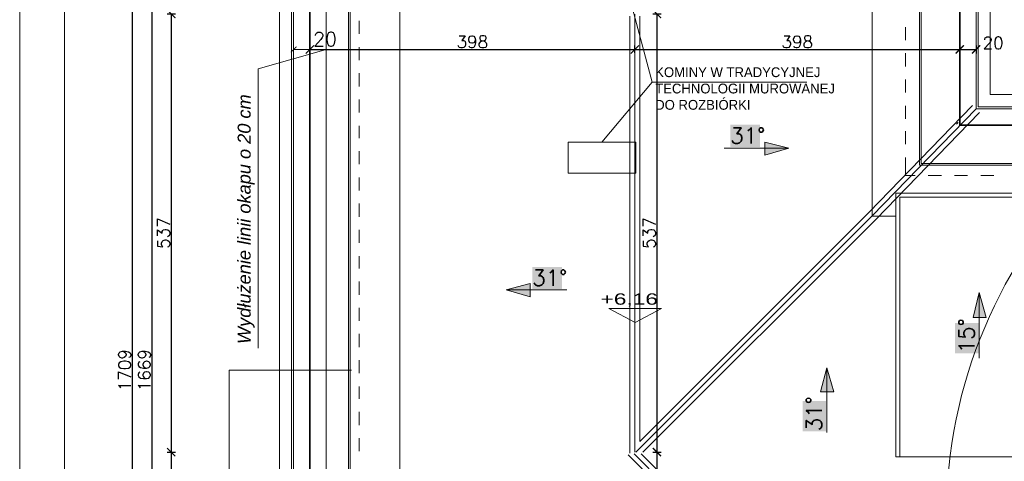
# Model space of a CAD drawing. Header units: millimetres. Extents: x -740 to 33545, y -26688 to 22494.
# Tile 76 of 256: x 13000 to 14207, y 6753 to 7294. Entities that reach past the tile are written whole.
import ezdxf
from ezdxf.lldxf.tags import DXFTag

# ---------------------------------------------------------------- set-up
doc = ezdxf.new("R2010")
doc.units = ezdxf.units.MM
doc.header["$MEASUREMENT"] = 0
doc.layers.get('Defpoints').update_dxf_attribs({"color": 252})
for name, color, linetype, lineweight in [('_IS_EKO_Wentylacja_wyrzut', 16, 'Continuous', 20), ('A_l.przerywana', 252, 'ICAD_ISO03W100', 9), ('A_l.widokowa', 252, 'Continuous', 18), ('A_wymiarowanie', 252, 'Continuous', 9), ('k_wyburzenia widoczne', 252, 'PNEUMATIC2', 18), ('l.przerywana', 252, 'ICAD_ISO03W100', 5), ('l.widokowa', 252, 'Continuous', 15), ('linia opisowa', 252, 'Continuous', 9), ('Nowe_820-G Rysunki Obrazki_Nr_pióra__23', 252, 'Continuous', 15), ('wymiarowanie', 252, 'Continuous', 9)]:
    doc.layers.add(name, color=color, linetype=linetype, lineweight=lineweight)
doc.styles.add('Arial$001H0', font='SIMPLEX')
doc.styles.add('PROFILE', font='GOTHIC.TTF', dxfattribs={"width": 0.8})
doc.styles.add('styl1', font='arial.ttf', dxfattribs={"height": 15})
doc.styles.add('styl2', font='simplex.shx')
tags = doc.linetypes.add('ICAD_ISO03W100', pattern=[30, 12, -18]).pattern_tags.tags
tags[6:7] = [DXFTag(74, 4), DXFTag(75, 0), DXFTag(340, '0'), DXFTag(46, 1.0), DXFTag(50, 0.0), DXFTag(44, 0.0), DXFTag(45, 0.0)]
tags[4:5] = [DXFTag(74, 4), DXFTag(75, 0), DXFTag(340, '0'), DXFTag(46, 1.0), DXFTag(50, 0.0), DXFTag(44, 0.0), DXFTag(45, 0.0)]
doc.linetypes.add('PNEUMATIC2', pattern='A,0.5,-0.25,["//",Standard,S=0.2,R=0,X=-0.1,Y=-0.1],-0.25', length=1)
doc.dimstyles.new('Kopia I_1.100', dxfattribs={"dimtxt": 15, "dimasz": 10, "dimexe": 5, "dimexo": 1, "dimgap": 1.5, "dimtad": 1, "dimdec": 1, "dimrnd": 0.5, "dimtxsty": 'styl2', "dimblk": 'ARCHTICK', "dimcen": 5, "dimadec": 0, "dimazin": 0, "dimtfac": 1, "dimtdec": 1, "dimtmove": 0, "dimatfit": 3, "dimldrblk": 'ARCHTICK', "dimfxl": 0, "dimarcsym": 0})
doc.dimstyles.new('Skala 1-100', dxfattribs={"dimtxt": 17, "dimasz": 7, "dimexe": 1, "dimexo": 1, "dimgap": 1.5, "dimtad": 1, "dimdec": 1, "dimrnd": 0.5, "dimtxsty": 'styl2', "dimblk": 'ARCHTICK', "dimcen": 7, "dimadec": 0, "dimazin": 0, "dimtfac": 1, "dimtdec": 1, "dimtmove": 1, "dimatfit": 3, "dimldrblk": 'ARCHTICK', "dimfxl": 0, "dimlwd": -1, "dimlwe": -1, "dimarcsym": 0})

# ---------------------------------------------------------------- blocks, each defined once
blk = doc.blocks.new('_ArchTick')
at = {"color": 0, "linetype": 'ByBlock', "const_width": 0.15}
blk.add_lwpolyline([(-0.5, -0.5), (0.5, 0.5)], dxfattribs=at)
blk = doc.blocks.new('*D1314')
at = {"layer": 'Defpoints', "color": 0}
for p in [(13336, 7257.4), (13336, 7210.8), (13356, 7210.8)]:
    blk.add_point(p, dxfattribs=at)
at = {"layer": 'wymiarowanie', "color": 0}
for p, q in [((13336, 7252.4), (13336, 7258.4)), ((13356, 7257.4), (13336, 7257.4)), ((13356, 7252.4), (13356, 7258.4))]:
    blk.add_line(p, q, dxfattribs=at)
at = {"layer": 'wymiarowanie', "color": 0, "xscale": 7, "yscale": 7, "zscale": 7, "rotation": 180}
blk.add_blockref('_ArchTick', (13336, 7257.4), dxfattribs=at)
at = {"layer": 'wymiarowanie', "color": 0, "xscale": 7, "yscale": 7, "zscale": 7}
blk.add_blockref('_ArchTick', (13356, 7257.4), dxfattribs=at)
at = {"layer": 'wymiarowanie', "color": 0, "insert": (13374.5, 7270.1), "char_height": 17, "attachment_point": 5, "style": 'styl2'}
blk.add_mtext('20', dxfattribs=at)
blk = doc.blocks.new('*D1787')
at = {"layer": 'Defpoints', "color": 0}
for p in [(13754.1, 7300.9), (13755.5, 6763.9), (13781.2, 6763.9)]:
    blk.add_point(p, dxfattribs=at)
at = {"layer": 'wymiarowanie', "color": 0, "lineweight": -2}
for p, q in [((13776.2, 7300.9), (13786.2, 7300.9)), ((13781.2, 7300.9), (13781.2, 6763.9)), ((13776.2, 6763.9), (13786.2, 6763.9))]:
    blk.add_line(p, q, dxfattribs=at)
at = {"layer": 'wymiarowanie', "color": 0, "lineweight": -2, "xscale": 10, "yscale": 10, "zscale": 10}
for p, rotation in [((13781.2, 7300.9), 90), ((13781.2, 6763.9), 270)]:
    blk.add_blockref('_ArchTick', p, dxfattribs=dict(at, rotation=rotation))
at = {"layer": 'wymiarowanie', "color": 0, "insert": (13771.8, 7032.4), "char_height": 15, "attachment_point": 5, "rotation": 90, "style": 'styl2'}
blk.add_mtext('537', dxfattribs=at)
blk = doc.blocks.new('*D1788')
at = {"layer": 'Defpoints', "color": 0}
for p in [(13755.5, 6763.9), (13781.2, 6597.2), (13917.8, 6597.2)]:
    blk.add_point(p, dxfattribs=at)
at = {"layer": 'wymiarowanie', "color": 0, "lineweight": -2}
for p, q in [((13776.2, 6763.9), (13786.2, 6763.9)), ((13781.2, 6763.9), (13781.2, 6597.2)), ((13786.2, 6597.2), (13776.2, 6597.2))]:
    blk.add_line(p, q, dxfattribs=at)
at = {"layer": 'wymiarowanie', "color": 0, "lineweight": -2, "xscale": 10, "yscale": 10, "zscale": 10}
for p, rotation in [((13781.2, 6763.9), 90), ((13781.2, 6597.2), 270)]:
    blk.add_blockref('_ArchTick', p, dxfattribs=dict(at, rotation=rotation))
at = {"layer": 'wymiarowanie', "color": 0, "insert": (13771.2, 6680.5), "char_height": 15, "attachment_point": 5, "rotation": 90, "style": 'styl2'}
blk.add_mtext('166,5', dxfattribs=at)
blk = doc.blocks.new('*D1797')
at = {"layer": 'Defpoints', "color": 0}
for p in [(13356, 7252.4), (13754.1, 7257.4), (13754.1, 7252.4)]:
    blk.add_point(p, dxfattribs=at)
at = {"layer": 'wymiarowanie', "color": 0, "lineweight": -2}
for p, q in [((13356, 7253.4), (13356, 7262.4)), ((13356, 7257.4), (13754.1, 7257.4)), ((13754.1, 7253.4), (13754.1, 7262.4))]:
    blk.add_line(p, q, dxfattribs=at)
at = {"layer": 'wymiarowanie', "color": 0, "lineweight": -2, "xscale": 10, "yscale": 10, "zscale": 10, "rotation": 180}
blk.add_blockref('_ArchTick', (13356, 7257.4), dxfattribs=at)
at = {"layer": 'wymiarowanie', "color": 0, "lineweight": -2, "xscale": 10, "yscale": 10, "zscale": 10}
blk.add_blockref('_ArchTick', (13754.1, 7257.4), dxfattribs=at)
at = {"layer": 'wymiarowanie', "color": 0, "insert": (13555, 7266.8), "char_height": 15, "attachment_point": 5, "style": 'styl2'}
blk.add_mtext('398', dxfattribs=at)
blk = doc.blocks.new('*D1798')
at = {"layer": 'Defpoints', "color": 0}
for p in [(14152.1, 7312.8), (13754.1, 7252.4), (14152.1, 7257.4)]:
    blk.add_point(p, dxfattribs=at)
at = {"layer": 'wymiarowanie', "color": 0, "lineweight": -2}
for p, q in [((13754.1, 7253.4), (13754.1, 7262.4)), ((13754.1, 7257.4), (14152.1, 7257.4)), ((14152.1, 7262.4), (14152.1, 7252.4))]:
    blk.add_line(p, q, dxfattribs=at)
at = {"layer": 'wymiarowanie', "color": 0, "lineweight": -2, "xscale": 10, "yscale": 10, "zscale": 10, "rotation": 180}
blk.add_blockref('_ArchTick', (13754.1, 7257.4), dxfattribs=at)
at = {"layer": 'wymiarowanie', "color": 0, "lineweight": -2, "xscale": 10, "yscale": 10, "zscale": 10}
blk.add_blockref('_ArchTick', (14152.1, 7257.4), dxfattribs=at)
at = {"layer": 'wymiarowanie', "color": 0, "insert": (13953.1, 7266.8), "char_height": 15, "attachment_point": 5, "style": 'styl2'}
blk.add_mtext('398', dxfattribs=at)
blk = doc.blocks.new('*D1799')
at = {"layer": 'Defpoints', "color": 0}
for p in [(14152.1, 7312.8), (14172.1, 7314.1), (14172.1, 7257.4)]:
    blk.add_point(p, dxfattribs=at)
at = {"layer": 'wymiarowanie', "color": 0, "lineweight": -2}
for p, q in [((14152.1, 7262.4), (14152.1, 7252.4)), ((14152.1, 7257.4), (14172.1, 7257.4)), ((14172.1, 7262.4), (14172.1, 7252.4))]:
    blk.add_line(p, q, dxfattribs=at)
at = {"layer": 'wymiarowanie', "color": 0, "lineweight": -2, "xscale": 10, "yscale": 10, "zscale": 10, "rotation": 180}
blk.add_blockref('_ArchTick', (14152.1, 7257.4), dxfattribs=at)
at = {"layer": 'wymiarowanie', "color": 0, "lineweight": -2, "xscale": 10, "yscale": 10, "zscale": 10}
blk.add_blockref('_ArchTick', (14172.1, 7257.4), dxfattribs=at)
at = {"layer": 'wymiarowanie', "color": 0, "insert": (14193.1, 7265.5), "char_height": 15, "attachment_point": 5, "style": 'styl2'}
blk.add_mtext('20', dxfattribs=at)
blk = doc.blocks.new('*D1825')
at = {"layer": 'Defpoints', "color": 0}
for p in [(13158.9, 7300.9), (13160.3, 6763.9), (13186.1, 6763.9)]:
    blk.add_point(p, dxfattribs=at)
at = {"layer": 'wymiarowanie', "color": 0, "lineweight": -2}
for p, q in [((13181.1, 7300.9), (13191.1, 7300.9)), ((13186.1, 7300.9), (13186.1, 6763.9)), ((13181.1, 6763.9), (13191.1, 6763.9))]:
    blk.add_line(p, q, dxfattribs=at)
at = {"layer": 'wymiarowanie', "color": 0, "lineweight": -2, "xscale": 10, "yscale": 10, "zscale": 10}
for p, rotation in [((13186.1, 7300.9), 90), ((13186.1, 6763.9), 270)]:
    blk.add_blockref('_ArchTick', p, dxfattribs=dict(at, rotation=rotation))
at = {"layer": 'wymiarowanie', "color": 0, "insert": (13176.7, 7032.4), "char_height": 15, "attachment_point": 5, "rotation": 90, "style": 'styl2'}
blk.add_mtext('537', dxfattribs=at)
blk = doc.blocks.new('*D1826')
at = {"layer": 'Defpoints', "color": 0}
for p in [(13160.3, 6763.9), (13186.1, 6597.2), (13917.8, 6597.2)]:
    blk.add_point(p, dxfattribs=at)
at = {"layer": 'wymiarowanie', "color": 0, "lineweight": -2}
for p, q in [((13181.1, 6763.9), (13191.1, 6763.9)), ((13186.1, 6763.9), (13186.1, 6597.2)), ((13191.1, 6597.2), (13181.1, 6597.2))]:
    blk.add_line(p, q, dxfattribs=at)
at = {"layer": 'wymiarowanie', "color": 0, "lineweight": -2, "xscale": 10, "yscale": 10, "zscale": 10}
for p, rotation in [((13186.1, 6763.9), 90), ((13186.1, 6597.2), 270)]:
    blk.add_blockref('_ArchTick', p, dxfattribs=dict(at, rotation=rotation))
at = {"layer": 'wymiarowanie', "color": 0, "insert": (13176, 6680.5), "char_height": 15, "attachment_point": 5, "rotation": 90, "style": 'styl2'}
blk.add_mtext('166,5', dxfattribs=at)
blk = doc.blocks.new('*D1830')
at = {"layer": 'Defpoints', "color": 0}
for p in [(13162.5, 7698.9), (13193.9, 7698.9), (13186.1, 6029.8)]:
    blk.add_point(p, dxfattribs=at)
at = {"layer": 'wymiarowanie', "color": 0, "lineweight": -2}
for p, q in [((13167.5, 7698.9), (13157.5, 7698.9)), ((13162.5, 6029.8), (13162.5, 7698.9)), ((13167.5, 6029.8), (13157.5, 6029.8))]:
    blk.add_line(p, q, dxfattribs=at)
at = {"layer": 'wymiarowanie', "color": 0, "lineweight": -2, "xscale": 10, "yscale": 10, "zscale": 10}
for p, rotation in [((13162.5, 7698.9), 90), ((13162.5, 6029.8), 270)]:
    blk.add_blockref('_ArchTick', p, dxfattribs=dict(at, rotation=rotation))
at = {"layer": 'wymiarowanie', "color": 0, "insert": (13153.1, 6864.4), "char_height": 15, "attachment_point": 5, "rotation": 90, "style": 'styl2'}
blk.add_mtext('1669', dxfattribs=at)
blk = doc.blocks.new('*D1832')
at = {"layer": 'Defpoints', "color": 0}
for p in [(13167.5, 7718.9), (13138.3, 6009.8), (13167.5, 6009.8)]:
    blk.add_point(p, dxfattribs=at)
at = {"layer": 'wymiarowanie', "color": 0, "lineweight": -2}
for p, q in [((13143.3, 7718.9), (13133.3, 7718.9)), ((13138.3, 7718.9), (13138.3, 6009.8)), ((13143.3, 6009.8), (13133.3, 6009.8))]:
    blk.add_line(p, q, dxfattribs=at)
at = {"layer": 'wymiarowanie', "color": 0, "lineweight": -2, "xscale": 10, "yscale": 10, "zscale": 10}
for p, rotation in [((13138.3, 7718.9), 90), ((13138.3, 6009.8), 270)]:
    blk.add_blockref('_ArchTick', p, dxfattribs=dict(at, rotation=rotation))
at = {"layer": 'wymiarowanie', "color": 0, "insert": (13128.9, 6864.4), "char_height": 15, "attachment_point": 5, "rotation": 90, "style": 'styl2'}
blk.add_mtext('1709', dxfattribs=at)

msp = doc.modelspace()

# ---------------------------------------------------------------- hatches: boundary and pattern name
at = {"layer": 'l.widokowa'}
for points in [[(13870.96, 7165.1), (13870.96, 7138.05), (13907.31, 7138.05), (13907.31, 7165.1)], [(13942.81, 7136.36), (13913.22, 7143.97), (13913.22, 7127.91)], [(13628.36, 6990.73), (13628.36, 6963.68), (13664.71, 6963.68), (13664.71, 6990.73)], [(13596.24, 6962.84), (13625.83, 6954.38), (13625.83, 6970.44)], [(14176.11, 6959.46), (14168.5, 6929.03), (14184.56, 6929.03)], [(14146.52, 6922.26), (14146.52, 6885.07), (14175.26, 6885.07), (14175.26, 6922.26)], [(13989.3, 6867.32), (13981.69, 6837.73), (13997.75, 6837.73)], [(13959.71, 6826.75), (13959.71, 6789.55), (13988.45, 6789.55), (13988.45, 6826.75)]]:
    msp.add_hatch(color=256, dxfattribs=at).paths.add_polyline_path(points)

# ---------------------------------------------------------------- linework, layer by layer
at = {"layer": '_IS_EKO_Wentylacja_wyrzut', "linetype": 'Continuous', "ltscale": 10}
msp.add_circle((14735.6, 6683.25), 600, dxfattribs=at)
at = {"layer": 'A_l.przerywana', "lineweight": 9}
msp.add_line((13754.06, 6763.86), (13754.06, 7300.88), dxfattribs=at)
at = {"layer": 'A_l.przerywana'}
for p, q in [((14045.04, 7053.41), (14172.1, 7184.54)), ((13755.49, 6763.86), (14045.04, 7053.41)), ((13917.79, 6597.17), (13753.29, 6761.66))]:
    msp.add_line(p, q, dxfattribs=at)
at = {"layer": 'A_l.przerywana', "lineweight": 35}
msp.add_lwpolyline([(13356.02, 7698.92), (13356.02, 6029.8), (16391.16, 6029.8), (16391.16, 7704.71), (15595.09, 7704.71), (15595.09, 7164.54), (14152.1, 7164.54), (14152.1, 7698.92)], close=True, dxfattribs=at)
at = {"layer": 'A_l.przerywana', "ltscale": 0.5}
msp.add_lwpolyline([(14078.71, 7076.48), (14238.94, 7076.48), (14238.94, 6758.28), (14078.71, 6758.28)], close=True, dxfattribs=at)
at = {"layer": 'A_l.widokowa'}
for points in [[(13318.52, 7736.42), (13318.52, 5992.3), (16428.66, 5992.3), (16428.66, 7742.21), (15557.59, 7742.21), (15557.59, 7202.04), (14189.6, 7202.04), (14189.6, 7736.42)], [(13333.52, 7721.42), (13333.52, 6007.3), (16413.66, 6007.3), (16413.66, 7727.21), (15572.59, 7727.21), (15572.59, 7187.04), (14174.6, 7187.04), (14174.6, 7721.42)], [(13336.02, 7718.92), (13336.02, 6009.8), (16411.16, 6009.8), (16411.16, 7724.71), (15575.09, 7724.71), (15575.09, 7184.54), (14172.1, 7184.54), (14172.1, 7718.92)], [(13403.09, 7651.85), (13403.09, 6076.86), (16344.1, 6076.86), (16344.1, 7657.65), (15642.15, 7657.65), (15642.15, 7117.47), (14105.03, 7117.47), (14105.03, 7651.85)], [(13405.09, 7649.85), (13405.09, 6078.86), (16342.1, 6078.86), (16342.1, 7655.65), (15644.15, 7655.65), (15644.15, 7115.47), (14103.03, 7115.47), (14103.03, 7649.85)]]:
    msp.add_lwpolyline(points, close=True, dxfattribs=at)
at = {"layer": 'A_l.widokowa', "ltscale": 0.5}
msp.add_lwpolyline([(14073.71, 7081.48), (14243.94, 7081.48), (14243.94, 6758.28), (14073.71, 6758.28)], close=True, dxfattribs=at)
at = {"layer": 'A_wymiarowanie'}
for p, q in [((13964.86, 7217.22), (13775.38, 7217.22)), ((13256.87, 6864.36), (13256.88, 6488.26))]:
    msp.add_line(p, q, dxfattribs=at)
at = {"layer": 'k_wyburzenia widoczne', "ltscale": 15}
for points in [[(13755.24, 7143.74), (13672.27, 7143.74)], [(13672.27, 7143.74), (13672.27, 7105.64)], [(13755.24, 7105.64), (13755.24, 7143.74)], [(13672.27, 7105.64), (13755.24, 7105.64)]]:
    msp.add_lwpolyline(points, dxfattribs=at)
at = {"layer": 'l.przerywana'}
msp.add_lwpolyline([(14413.02, 7678.92), (13376.02, 7678.92), (13376.02, 6049.8), (16371.16, 6049.8), (16371.16, 7684.71), (15615.09, 7684.71), (15615.09, 7144.54), (14413.02, 7144.54), (14413.02, 7678.92), (13376.02, 7678.92)], dxfattribs=at)
at = {"layer": 'l.widokowa', "linetype": 'Continuous', "lineweight": 9}
for p, q in [((13466.07, 7592.57), (13466.07, 6145.45)), ((13466.07, 6145.45), (13466.07, 7592.57)), ((14044.91, 7592.57), (14044.91, 7053.28)), ((13416.2, 7276.44), (13416.2, 7292.5)), ((13748.06, 6762.8), (13748.06, 7298.39)), ((13760.06, 6776.92), (13760.06, 7298.39)), ((14085.66, 7284.89), (14085.66, 7268.83)), ((13416.2, 7244.32), (13416.2, 7260.38)), ((14085.66, 7252.77), (14085.66, 7236.71)), ((13416.2, 7212.2), (13416.2, 7228.26)), ((14085.66, 7220.65), (14085.66, 7204.59)), ((13416.2, 7180.07), (13416.2, 7196.13)), ((14085.66, 7188.53), (14085.66, 7172.47)), ((14149.9, 7167.4), (14148.21, 7165.7)), ((14149.9, 7168.24), (14149.9, 7167.4)), ((13416.2, 7148.8), (13416.2, 7164.01)), ((14085.66, 7157.25), (14085.66, 7141.19)), ((13416.2, 7116.68), (13416.2, 7132.74)), ((13863.35, 7136.36), (13942.81, 7136.36)), ((14085.66, 7125.13), (14085.66, 7103.15)), ((13416.2, 7084.56), (13416.2, 7100.62)), ((14085.66, 7103.15), (14097.49, 7103.15)), ((14113.55, 7103.15), (14129.62, 7103.15)), ((14145.68, 7103.15), (14161.74, 7103.15)), ((14177.8, 7103.15), (14193.86, 7103.15)), ((13416.2, 7052.44), (13416.2, 7068.5)), ((14073.71, 7053.28), (14044.91, 7053.28)), ((14044.91, 7053.28), (14073.71, 7053.28)), ((13416.2, 7020.32), (13416.2, 7036.38)), ((13416.2, 6989.04), (13416.2, 7004.26)), ((13416.2, 6956.92), (13416.2, 6972.98)), ((13670.63, 6962.84), (13596.24, 6962.84)), ((14176.11, 6879.15), (14176.11, 6959.46)), ((13416.2, 6924.8), (13416.2, 6940.86)), ((13416.2, 6892.68), (13416.2, 6908.74)), ((13416.2, 6860.56), (13416.2, 6876.62)), ((13989.3, 6787.86), (13989.3, 6867.32)), ((13416.2, 6829.28), (13416.2, 6844.5)), ((13416.2, 6797.16), (13416.2, 6813.22)), ((13416.2, 6765.04), (13416.2, 6781.1)), ((13909.3, 6597.17), (13745.86, 6760.61)), ((13920.27, 6603.17), (13761.78, 6761.66))]:
    msp.add_line(p, q, dxfattribs=at)
at = {"layer": 'l.widokowa'}
for p, q in [((14040.73, 7057.59), (14167.79, 7188.71)), ((14049.35, 7049.24), (14176.41, 7180.36)), ((13760.06, 6776.92), (14040.8, 7057.66)), ((13763.97, 6763.86), (14049.28, 7049.17))]:
    msp.add_line(p, q, dxfattribs=at)
at = {"layer": 'l.widokowa', "linetype": 'Continuous', "lineweight": 9}
for points in [[(13942.81, 7136.36), (13913.22, 7143.97), (13913.22, 7127.91)], [(13596.24, 6962.84), (13625.83, 6954.38), (13625.83, 6970.44)], [(14176.11, 6959.46), (14168.5, 6929.03), (14184.56, 6929.03)], [(13989.3, 6867.32), (13981.69, 6837.73), (13997.75, 6837.73)]]:
    msp.add_lwpolyline(points, close=True, dxfattribs=at)
at = {"layer": 'Nowe_820-G Rysunki Obrazki_Nr_pióra__23', "linetype": 'Continuous', "lineweight": 15}
msp.add_lwpolyline([(13055.23, 8119.48), (13055.23, 5249.28)], dxfattribs=at)
at = {"layer": 'wymiarowanie'}
for p, q in [((13775.38, 7217.22), (13739.02, 7354.23)), ((13292.64, 7233.49), (13376.02, 7257.43)), ((13292.64, 6891.2), (13292.64, 7233.49)), ((13775.38, 7217.22), (13713.75, 7143.74)), ((13256.87, 6864.36), (13407.09, 6864.36))]:
    msp.add_line(p, q, dxfattribs=at)
msp.add_lwpolyline([(13000.35, 8148.27), (13000.35, 5178.27), (17200.35, 5178.27), (17200.35, 8148.27), (13000.35, 8148.27)], dxfattribs=at)
at = {"layer": 'wymiarowanie', "linetype": 'ByBlock'}
msp.add_lwpolyline([(13754.58, 6922.76), (13786.88, 6940.13), (13722.29, 6940.13)], close=True, dxfattribs=at)

# ---------------------------------------------------------------- texts
at = {"layer": 'A_wymiarowanie', "insert": (13779.03, 7235.55), "char_height": 12, "width": 223.2778, "attachment_point": 1, "style": 'styl1'}
msp.add_mtext('{\\fCentury Gothic|b0|i0|c238|p34;KOMINY W TRADYCYJNEJ TECHNOLOGII MUROWANEJ DO ROZBIÓRKI}', dxfattribs=at)
at = {"layer": 'l.widokowa', "style": 'Arial$001H0'}
for p in [(13870.96, 7142.28), (13628.36, 6967.91)]:
    msp.add_text('31°', height=19.249, dxfattribs=at).set_placement(p)
for s, p in [('15°', (14170.19, 6885.07)), ('31°', (13983.38, 6789.56))]:
    msp.add_text(s, height=19.247, rotation=90, dxfattribs=at).set_placement(p)
at = {"layer": 'linia opisowa', "insert": (13288.15, 6896.41), "char_height": 15.96, "width": 406.4755, "attachment_point": 7, "rotation": 90}
msp.add_mtext('{\\fArial|b0|i1|c238|p0;Wydłużenie linii okapu o 20 cm}', dxfattribs=at)
at = {"layer": 'wymiarowanie', "style": 'PROFILE', "width": 1.5}
msp.add_text('+6,16', height=13.866, dxfattribs=at).set_placement((13712.04, 6944.64))

# ---------------------------------------------------------------- dimensions: what is measured, and where the dimension line sits
at = {"layer": 'wymiarowanie'}
for base, p1, p2, picture, middle in [((13138.28, 6009.8), (13167.51, 7718.92), (13167.51, 6009.8), '*D1832', (13128.9, 6864.36)), ((13162.51, 7698.92), (13186.07, 6029.8), (13193.88, 7698.92), '*D1830', (13153.13, 6864.36)), ((13186.07, 6763.86), (13158.92, 7300.87), (13160.34, 6763.86), '*D1825', (13176.7, 7032.37)), ((13781.22, 6763.86), (13754.07, 7300.87), (13755.49, 6763.86), '*D1787', (13771.85, 7032.37)), ((13186.07, 6597.17), (13160.34, 6763.86), (13917.79, 6597.17), '*D1826', (13176.02, 6680.51)), ((13781.22, 6597.17), (13755.49, 6763.86), (13917.79, 6597.17), '*D1788', (13771.16, 6680.51))]:
    dim = msp.add_linear_dim(base=base, p1=p1, p2=p2, angle=90, dimstyle='Kopia I_1.100', override={"dimtmove": 1, "dimfxl": 5}, dxfattribs=at)
    dim.commit()
    dim.dimension.update_dxf_attribs({"geometry": picture, "text_midpoint": middle})
for base, p1, p2, picture, middle in [((14152.1, 7257.43), (13754.06, 7252.43), (14152.1, 7312.84), '*D1798', (13953.08, 7266.81)), ((13754.06, 7257.43), (13356.02, 7252.43), (13754.06, 7252.43), '*D1797', (13555.04, 7266.81))]:
    dim = msp.add_linear_dim(base=base, p1=p1, p2=p2, dimstyle='Kopia I_1.100', override={"dimtmove": 1, "dimfxl": 5}, dxfattribs=at)
    dim.commit()
    dim.dimension.update_dxf_attribs({"geometry": picture, "text_midpoint": middle})
dim = msp.add_linear_dim(base=(14172.1, 7257.43), p1=(14152.1, 7312.84), p2=(14172.1, 7314.11), dimstyle='Kopia I_1.100', override={"dimtmove": 1, "dimfxl": 5}, dxfattribs=at)
dim.commit()
dim.dimension.update_dxf_attribs({"geometry": '*D1799', "text_midpoint": (14193.1, 7256.17), "dimtype": 160})
dim = msp.add_linear_dim(base=(13336.02, 7257.43), p1=(13356.02, 7210.81), p2=(13336.02, 7210.81), angle=180, dimstyle='Skala 1-100', override={"dimfxl": 5}, dxfattribs=at)
dim.commit()
dim.dimension.update_dxf_attribs({"geometry": '*D1314', "text_midpoint": (13374.54, 7259.64), "dimtype": 160})

doc.saveas('drawing.dxf')
